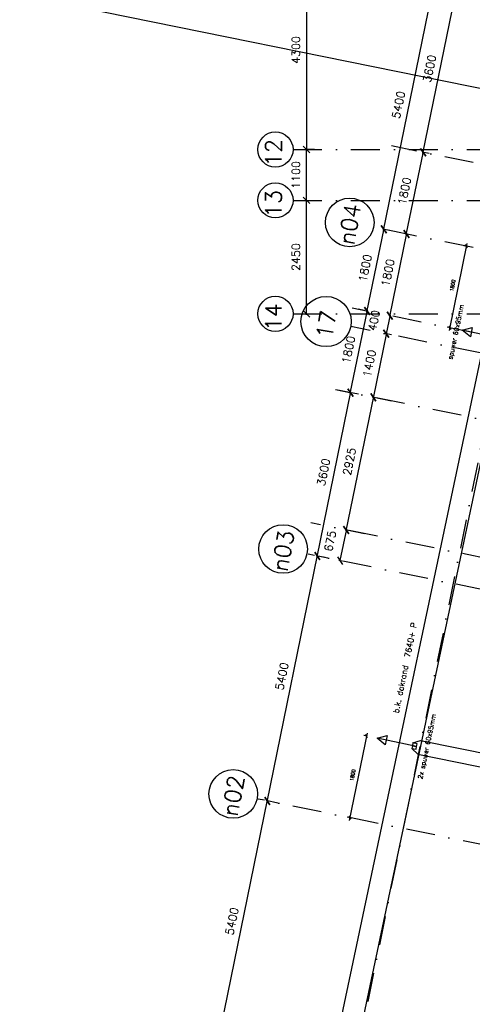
# Model space of a CAD drawing. Extents: x -33346 to 151546, y -8083 to 129543.
# Tile 3 of 68: x 3545 to 13311, y 14879 to 36152. Entities that reach past the tile are written whole.
import ezdxf
from ezdxf.enums import TextEntityAlignment as Align

# ---------------------------------------------------------------- set-up
doc = ezdxf.new("R2010")
doc.units = 0
doc.header["$LTSCALE"] = 50
doc.header["$MEASUREMENT"] = 0
doc.header["$PDSIZE"] = -1
doc.linetypes.add('XREF2$0$DASHDOT', pattern=[25, 12.5, -6.25, 0, -6.25])
doc.layers.get('0').update_dxf_attribs({"linetype": 'CONTINUOUS'})
doc.layers.get('DEFPOINTS').update_dxf_attribs({"linetype": 'CONTINUOUS'})
for name, color, linetype in [('A--L02-A3-_LOGO', 3, 'CONTINUOUS'), ('A--L21A4_BUITENWAND', 4, 'CONTINUOUS'), ('A--L27-A2-_DAKEN', 2, 'CONTINUOUS'), ('A--L27A1_DAKEN', 1, 'CONTINUOUS'), ('A--M1$A-_F123-', 1, 'CONTINUOUS'), ('A--T$1A-25_TEKST', 2, 'CONTINUOUS'), ('A--T01A-25_TEKST', 2, 'CONTINUOUS'), ('A--T01A-70_TEKST', 5, 'CONTINUOUS'), ('XREF2$0$A--L$7A-_STRAMIEN', 1, 'XREF2$0$DASHDOT'), ('XREF2$0$A--L$7A1-_STRAMIEN', 1, 'CONTINUOUS'), ('XREF2$0$A--L$7A3-_STRAMIEN', 3, 'CONTINUOUS'), ('XREF2$0$A--M$1A-_F123-', 1, 'CONTINUOUS'), ('XREF2$0$A--T$7A8-_STRAMIEN', 8, 'XREF2$0$DASHDOT')]:
    doc.layers.add(name, color=color, linetype=linetype)
doc.styles.add('ALFA-0_25', font='ROMANS')
doc.styles.add('B-01', font='SIMPLEX.SHX', dxfattribs={"width": 0.8, "height": 4.5})
doc.styles.add('HIEMSTRA', font='romans.shx')
doc.styles.add('XREF2$0$HIEMSTRA', font='romans.shx')
doc.dimstyles.new('STANDARD$0', dxfattribs={"dimscale": 50, "dimtxt": 2.5, "dimasz": 2, "dimexe": 2, "dimexo": 0, "dimgap": 2, "dimtad": 1, "dimdec": 0, "dimzin": 0, "dimtxsty": 'ALFA-0_25', "dimblk1": 'OBLIQUE', "dimblk2": 'OBLIQUE', "dimsah": 1, "dimcen": -3, "dimdle": 2, "dimclrd": 1, "dimclre": 1, "dimclrt": 2, "dimazin": 3, "dimtfac": 0.666667, "dimtofl": 0, "dimtmove": 0, "dimatfit": 3, "dimtvp": 0.833333, "dimtolj": 1, "dimtzin": 0})
doc.dimstyles.new('XREF2$0$STANDARD', dxfattribs={"dimscale": 70, "dimtxt": 2.5, "dimasz": 2, "dimexe": 0.3, "dimexo": 0.3, "dimgap": 2, "dimtad": 1, "dimdec": 0, "dimzin": 0, "dimtxsty": 'XREF2$0$HIEMSTRA', "dimblk1": 'XREF2$0$_OBLIQUE', "dimblk2": 'XREF2$0$_OBLIQUE', "dimsah": 1, "dimcen": -0.09, "dimdle": 0.3, "dimclrd": 1, "dimclre": 1, "dimclrt": 4, "dimazin": 3, "dimtfac": 1, "dimtdec": 4, "dimtix": 1, "dimtofl": 0, "dimtmove": 0, "dimatfit": 3, "dimtvp": 625, "dimtolj": 1, "dimtzin": 0})

# ---------------------------------------------------------------- blocks, each defined once
blk = doc.blocks.new('XREF2$0$_OBLIQUE')
at = {"color": 0, "linetype": 'BYBLOCK'}
blk.add_line((-0.5, -0.5), (0.5, 0.5), dxfattribs=at)
blk = doc.blocks.new('*D965')
at = {"layer": 'DEFPOINTS', "color": 0, "linetype": 'CONTINUOUS'}
for p in [(-63137, 4665), (-62888, 4614), (-63966, -677)]:
    blk.add_point(p, dxfattribs=at)
at = {"layer": 'XREF2$0$A--M$1A-_F123-', "color": 1, "linetype": 'CONTINUOUS'}
for p, q in [((-64219, -647), (-63133, 4686)), ((-62909, 4619), (-63158, 4669)), ((-63987, -673), (-64236, -622))]:
    blk.add_line(p, q, dxfattribs=at)
at = {"layer": 'XREF2$0$A--M$1A-_F123-', "color": 1, "linetype": 'CONTINUOUS', "xscale": 140, "yscale": 140, "zscale": 140}
for p, rotation in [((-63137, 4665), 78.48629033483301), ((-64215, -626), 258.486290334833)]:
    blk.add_blockref('XREF2$0$_OBLIQUE', p, dxfattribs=dict(at, rotation=rotation))
at = {"layer": 'XREF2$0$A--M$1A-_F123-', "color": 4, "linetype": 'CONTINUOUS', "insert": (-63899, 2065), "char_height": 175, "attachment_point": 5, "rotation": 78.4863, "style": 'XREF2$0$HIEMSTRA'}
blk.add_mtext('\\A1;5400', dxfattribs=at)
blk = doc.blocks.new('*D966')
at = {"layer": 'DEFPOINTS', "color": 0, "linetype": 'CONTINUOUS'}
for p in [(-65652, -7681), (-65403, -7732), (-66481, -13023)]:
    blk.add_point(p, dxfattribs=at)
at = {"layer": 'XREF2$0$A--M$1A-_F123-', "color": 1, "linetype": 'CONTINUOUS'}
for p, q in [((-66734, -12993), (-65648, -7661)), ((-65424, -7728), (-65673, -7677)), ((-66502, -13019), (-66751, -12968))]:
    blk.add_line(p, q, dxfattribs=at)
at = {"layer": 'XREF2$0$A--M$1A-_F123-', "color": 1, "linetype": 'CONTINUOUS', "xscale": 140, "yscale": 140, "zscale": 140}
for p, rotation in [((-65652, -7681), 78.48629033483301), ((-66730, -12973), 258.486290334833)]:
    blk.add_blockref('XREF2$0$_OBLIQUE', p, dxfattribs=dict(at, rotation=rotation))
at = {"layer": 'XREF2$0$A--M$1A-_F123-', "color": 4, "linetype": 'CONTINUOUS', "insert": (-66414, -10281), "char_height": 175, "attachment_point": 5, "rotation": 78.4863, "style": 'XREF2$0$HIEMSTRA'}
blk.add_mtext('\\A1;5400', dxfattribs=at)
blk = doc.blocks.new('*D967')
at = {"layer": 'DEFPOINTS', "color": 0, "linetype": 'CONTINUOUS'}
for p in [(-66730, -12973), (-66481, -13023), (-67559, -18315)]:
    blk.add_point(p, dxfattribs=at)
at = {"layer": 'XREF2$0$A--M$1A-_F123-', "color": 1, "linetype": 'CONTINUOUS'}
for p, q in [((-67812, -18284), (-66726, -12952)), ((-66502, -13019), (-66751, -12968)), ((-67579, -18310), (-67829, -18260))]:
    blk.add_line(p, q, dxfattribs=at)
at = {"layer": 'XREF2$0$A--M$1A-_F123-', "color": 1, "linetype": 'CONTINUOUS', "xscale": 140, "yscale": 140, "zscale": 140}
for p, rotation in [((-66730, -12973), 78.48629033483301), ((-67808, -18264), 258.486290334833)]:
    blk.add_blockref('XREF2$0$_OBLIQUE', p, dxfattribs=dict(at, rotation=rotation))
at = {"layer": 'XREF2$0$A--M$1A-_F123-', "color": 4, "linetype": 'CONTINUOUS', "insert": (-67492, -15573), "char_height": 175, "attachment_point": 5, "rotation": 78.4863, "style": 'XREF2$0$HIEMSTRA'}
blk.add_mtext('\\A1;5400', dxfattribs=at)
blk = doc.blocks.new('*D980')
at = {"layer": 'DEFPOINTS', "color": 0, "linetype": 'CONTINUOUS'}
for p in [(-104054, 13000), (-60205, 4068), (-60605, 2103)]:
    blk.add_point(p, dxfattribs=at)
at = {"layer": 'XREF2$0$A--M$1A-_F123-', "color": 1, "linetype": 'CONTINUOUS'}
for p, q in [((-104058, 12979), (-104458, 11014)), ((-104475, 11039), (-73875, 4806)), ((-60584, 2098), (-72833, 4593)), ((-60209, 4047), (-60609, 2082))]:
    blk.add_line(p, q, dxfattribs=at)
at = {"layer": 'XREF2$0$A--M$1A-_F123-', "color": 1, "linetype": 'CONTINUOUS', "xscale": 140, "yscale": 140, "zscale": 140}
for p, rotation in [((-104454, 11035), 168.4862903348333), ((-60605, 2103), 348.4862903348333)]:
    blk.add_blockref('XREF2$0$_OBLIQUE', p, dxfattribs=dict(at, rotation=rotation))
at = {"layer": 'XREF2$0$A--M$1A-_F123-', "color": 4, "linetype": 'CONTINUOUS', "insert": (-73354, 4700), "char_height": 175, "attachment_point": 5, "rotation": 348.4863, "style": 'XREF2$0$HIEMSTRA'}
blk.add_mtext('\\A1;44750', dxfattribs=at)
blk = doc.blocks.new('*D1014')
at = {"color": 1, "linetype": 'BYBLOCK'}
for p, q in [((-65288, -7777), (-64561, -4208)), ((-64393, -4264), (-64585, -4225)), ((-65112, -7791), (-65304, -7752))]:
    blk.add_line(p, q, dxfattribs=at)
at = {"layer": 'DEFPOINTS', "color": 0, "linetype": 'BYBLOCK'}
for p in [(-64565, -4229), (-64372, -4268), (-65091, -7796)]:
    blk.add_point(p, dxfattribs=at)
at = {"color": 1, "linetype": 'BYBLOCK', "xscale": 140, "yscale": 140, "zscale": 140}
for p, rotation in [((-64565, -4229), 78.48629033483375), ((-65283, -7756), 258.4862903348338)]:
    blk.add_blockref('XREF2$0$_OBLIQUE', p, dxfattribs=dict(at, rotation=rotation))
at = {"color": 4, "linetype": 'BYBLOCK', "insert": (-65147, -5947), "char_height": 175, "attachment_point": 5, "rotation": 78.4863, "style": 'XREF2$0$HIEMSTRA'}
blk.add_mtext('\\A1;3600', dxfattribs=at)
blk = doc.blocks.new('*D1015')
at = {"color": 1, "linetype": 'BYBLOCK'}
for p, q in [((-64569, -4249), (-64201, -2444)), ((-64530, -2399), (-64185, -2469)), ((-64889, -4163), (-64544, -4233))]:
    blk.add_line(p, q, dxfattribs=at)
at = {"layer": 'DEFPOINTS', "color": 0, "linetype": 'BYBLOCK'}
for p in [(-64551, -2395), (-64206, -2465), (-64910, -4159)]:
    blk.add_point(p, dxfattribs=at)
at = {"color": 1, "linetype": 'BYBLOCK', "xscale": 140, "yscale": 140, "zscale": 140}
for p, rotation in [((-64206, -2465), 78.48629033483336), ((-64565, -4229), 258.4862903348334)]:
    blk.add_blockref('XREF2$0$_OBLIQUE', p, dxfattribs=dict(at, rotation=rotation))
at = {"color": 4, "linetype": 'BYBLOCK', "insert": (-64608, -3301), "char_height": 175, "attachment_point": 5, "rotation": 78.4863, "style": 'XREF2$0$HIEMSTRA'}
blk.add_mtext('\\A1;1800', dxfattribs=at)
blk = doc.blocks.new('*D1016')
at = {"color": 1, "linetype": 'BYBLOCK'}
for p, q in [((-64210, -2486), (-63842, -681)), ((-63853, -700), (-63826, -705)), ((-64212, -2464), (-64185, -2469))]:
    blk.add_line(p, q, dxfattribs=at)
at = {"layer": 'DEFPOINTS', "color": 0, "linetype": 'BYBLOCK'}
for p in [(-63873, -696), (-63846, -701), (-64233, -2459)]:
    blk.add_point(p, dxfattribs=at)
at = {"color": 1, "linetype": 'BYBLOCK', "xscale": 140, "yscale": 140, "zscale": 140}
for p, rotation in [((-63846, -701), 78.48629033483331), ((-64206, -2465), 258.4862903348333)]:
    blk.add_blockref('XREF2$0$_OBLIQUE', p, dxfattribs=dict(at, rotation=rotation))
at = {"color": 4, "linetype": 'BYBLOCK', "insert": (-64249, -1538), "char_height": 175, "attachment_point": 5, "rotation": 78.4863, "style": 'XREF2$0$HIEMSTRA'}
blk.add_mtext('\\A1;1800', dxfattribs=at)
blk = doc.blocks.new('*D1022')
at = {"color": 1, "linetype": 'BYBLOCK'}
for p, q in [((-63156, -863), (-62788, 942)), ((-62786, 920), (-62772, 917)), ((-63146, -844), (-63131, -847))]:
    blk.add_line(p, q, dxfattribs=at)
at = {"layer": 'DEFPOINTS', "color": 0, "linetype": 'BYBLOCK'}
for p in [(-62807, 924, 0), (-62792, 921), (-63166, -840)]:
    blk.add_point(p, dxfattribs=at)
at = {"color": 1, "linetype": 'BYBLOCK', "xscale": 140, "yscale": 140, "zscale": 140}
for p, rotation in [((-62792, 921), 78.48629032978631), ((-63152, -843), 258.4862903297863)]:
    blk.add_blockref('XREF2$0$_OBLIQUE', p, dxfattribs=dict(at, rotation=rotation))
at = {"color": 4, "linetype": 'BYBLOCK', "insert": (-63195, 85), "char_height": 175, "attachment_point": 5, "rotation": 78.4863, "style": 'XREF2$0$HIEMSTRA'}
blk.add_mtext('\\A1;1800', dxfattribs=at)
blk = doc.blocks.new('*D1023')
at = {"color": 1, "linetype": 'BYBLOCK'}
for p, q in [((-62796, 900), (-62069, 4469)), ((-61943, 4422), (-62094, 4453)), ((-62661, 894), (-62813, 925))]:
    blk.add_line(p, q, dxfattribs=at)
at = {"layer": 'DEFPOINTS', "color": 0, "linetype": 'BYBLOCK'}
for p in [(-62074, 4449), (-61922, 4418), (-62640, 890, 0)]:
    blk.add_point(p, dxfattribs=at)
at = {"color": 1, "linetype": 'BYBLOCK', "xscale": 140, "yscale": 140, "zscale": 140}
for p, rotation in [((-62074, 4449), 78.48629033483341), ((-62792, 921), 258.4862903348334)]:
    blk.add_blockref('XREF2$0$_OBLIQUE', p, dxfattribs=dict(at, rotation=rotation))
at = {"color": 4, "linetype": 'BYBLOCK', "insert": (-62656, 2730), "char_height": 175, "attachment_point": 5, "rotation": 78.4863, "style": 'XREF2$0$HIEMSTRA'}
blk.add_mtext('\\A1;3600', dxfattribs=at)
blk = doc.blocks.new('*D1026')
at = {"color": 1, "linetype": 'BYBLOCK'}
for p, q in [((-63515, -2627), (-63147, -822)), ((-63158, -841), (-63131, -847)), ((-63517, -2605), (-63490, -2611))]:
    blk.add_line(p, q, dxfattribs=at)
at = {"layer": 'DEFPOINTS', "color": 0, "linetype": 'BYBLOCK'}
for p in [(-63179, -837), (-63152, -843), (-63538, -2601)]:
    blk.add_point(p, dxfattribs=at)
at = {"color": 1, "linetype": 'BYBLOCK', "xscale": 140, "yscale": 140, "zscale": 140}
for p, rotation in [((-63152, -843), 78.48629033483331), ((-63511, -2607), 258.4862903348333)]:
    blk.add_blockref('XREF2$0$_OBLIQUE', p, dxfattribs=dict(at, rotation=rotation))
at = {"color": 4, "linetype": 'BYBLOCK', "insert": (-63554, -1679), "char_height": 175, "attachment_point": 5, "rotation": 78.4863, "style": 'XREF2$0$HIEMSTRA'}
blk.add_mtext('\\A1;1800', dxfattribs=at)
blk = doc.blocks.new('*D1027')
at = {"color": 1, "linetype": 'BYBLOCK'}
for p, q in [((-63507, -2586), (-63591, -2998)), ((-63523, -2604), (-63531, -2602)), ((-63603, -2996), (-63611, -2994))]:
    blk.add_line(p, q, dxfattribs=at)
at = {"layer": 'DEFPOINTS', "color": 0, "linetype": 'BYBLOCK'}
for p in [(-63503, -2608), (-63591, -2998), (-63582, -3000)]:
    blk.add_point(p, dxfattribs=at)
at = {"color": 1, "linetype": 'BYBLOCK', "xscale": 140, "yscale": 140, "zscale": 140}
for p, rotation in [((-63511, -2607), 78.48629033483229), ((-63591, -2998), 258.4862903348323)]:
    blk.add_blockref('XREF2$0$_OBLIQUE', p, dxfattribs=dict(at, rotation=rotation))
at = {"color": 4, "linetype": 'BYBLOCK', "insert": (-63853, -2712), "char_height": 175, "attachment_point": 5, "rotation": 78.4863, "style": 'XREF2$0$HIEMSTRA'}
blk.add_mtext('\\A1;400', dxfattribs=at)
blk = doc.blocks.new('*D1028')
at = {"color": 1, "linetype": 'BYBLOCK'}
for p, q in [((-63586, -2978), (-63874, -4391)), ((-63473, -3022), (-63611, -2994)), ((-63752, -4394), (-63891, -4366))]:
    blk.add_line(p, q, dxfattribs=at)
at = {"layer": 'DEFPOINTS', "color": 0, "linetype": 'BYBLOCK'}
for p in [(-63452, -3027), (-63870, -4370), (-63732, -4398)]:
    blk.add_point(p, dxfattribs=at)
at = {"color": 1, "linetype": 'BYBLOCK', "xscale": 140, "yscale": 140, "zscale": 140}
for p, rotation in [((-63591, -2998), 78.48629033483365), ((-63870, -4370), 258.4862903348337)]:
    blk.add_blockref('XREF2$0$_OBLIQUE', p, dxfattribs=dict(at, rotation=rotation))
at = {"color": 4, "linetype": 'BYBLOCK', "insert": (-63953, -3639), "char_height": 175, "attachment_point": 5, "rotation": 78.4863, "style": 'XREF2$0$HIEMSTRA'}
blk.add_mtext('\\A1;1400', dxfattribs=at)
blk = doc.blocks.new('*D1033')
at = {"color": 1, "linetype": 'BYBLOCK'}
for p, q in [((-63866, -4350), (-64458, -7257)), ((-63473, -4451), (-63891, -4366)), ((-64057, -7317), (-64475, -7232))]:
    blk.add_line(p, q, dxfattribs=at)
at = {"layer": 'DEFPOINTS', "color": 0, "linetype": 'BYBLOCK'}
for p in [(-63453, -4455), (-64454, -7236), (-64037, -7321)]:
    blk.add_point(p, dxfattribs=at)
at = {"color": 1, "linetype": 'BYBLOCK', "xscale": 140, "yscale": 140, "zscale": 140}
for p, rotation in [((-63870, -4370), 78.48629033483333), ((-64454, -7236), 258.4862903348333)]:
    blk.add_blockref('XREF2$0$_OBLIQUE', p, dxfattribs=dict(at, rotation=rotation))
at = {"color": 4, "linetype": 'BYBLOCK', "insert": (-64385, -5758), "char_height": 175, "attachment_point": 5, "rotation": 78.4863, "style": 'XREF2$0$HIEMSTRA'}
blk.add_mtext('\\A1;2925', dxfattribs=at)
blk = doc.blocks.new('*D1034')
at = {"color": 1, "linetype": 'BYBLOCK'}
for p, q in [((-64450, -7216), (-64589, -7898)), ((-64406, -7246), (-64475, -7232)), ((-64541, -7908), (-64609, -7894))]:
    blk.add_line(p, q, dxfattribs=at)
at = {"layer": 'DEFPOINTS', "color": 0, "linetype": 'BYBLOCK'}
for p in [(-64386, -7250), (-64589, -7898), (-64520, -7912)]:
    blk.add_point(p, dxfattribs=at)
at = {"color": 1, "linetype": 'BYBLOCK', "xscale": 140, "yscale": 140, "zscale": 140}
for p, rotation in [((-64454, -7236), 78.48629033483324), ((-64589, -7898), 258.4862903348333)]:
    blk.add_blockref('XREF2$0$_OBLIQUE', p, dxfattribs=dict(at, rotation=rotation))
at = {"color": 4, "linetype": 'BYBLOCK', "insert": (-64799, -7476), "char_height": 175, "attachment_point": 5, "rotation": 78.4863, "style": 'XREF2$0$HIEMSTRA'}
blk.add_mtext('\\A1;675', dxfattribs=at)
blk = doc.blocks.new('*D1059')
at = {"color": 1, "linetype": 'BYBLOCK'}
for p, q in [((-65714, 5400), (-65906, 5400)), ((-65885, 5421), (-65885, 1079)), ((-65714, 1100), (-65906, 1100))]:
    blk.add_line(p, q, dxfattribs=at)
at = {"layer": 'DEFPOINTS', "color": 0, "linetype": 'BYBLOCK'}
for p in [(-65693, 5400), (-65885, 1100), (-65693, 1100)]:
    blk.add_point(p, dxfattribs=at)
at = {"color": 1, "linetype": 'BYBLOCK', "xscale": 140, "yscale": 140, "zscale": 140}
for p, rotation in [((-65885, 5400), 90), ((-65885, 1100), 270)]:
    blk.add_blockref('XREF2$0$_OBLIQUE', p, dxfattribs=dict(at, rotation=rotation))
at = {"color": 4, "linetype": 'BYBLOCK', "insert": (-66112, 3250), "char_height": 175, "attachment_point": 5, "rotation": 90, "style": 'XREF2$0$HIEMSTRA'}
blk.add_mtext('\\A1;4300', dxfattribs=at)
blk = doc.blocks.new('*D1060')
at = {"color": 1, "linetype": 'BYBLOCK'}
for p, q in [((-65991, 1100), (-65864, 1100)), ((-65885, -21), (-65885, 1121)), ((-65991, 0), (-65864, 0))]:
    blk.add_line(p, q, dxfattribs=at)
at = {"layer": 'DEFPOINTS', "color": 0, "linetype": 'BYBLOCK'}
for p in [(-66012, 1100), (-65885, 1100), (-66012, 0)]:
    blk.add_point(p, dxfattribs=at)
at = {"color": 1, "linetype": 'BYBLOCK', "xscale": 140, "yscale": 140, "zscale": 140}
for p, rotation in [((-65885, 1100), 90), ((-65885, 0), 270)]:
    blk.add_blockref('XREF2$0$_OBLIQUE', p, dxfattribs=dict(at, rotation=rotation))
at = {"color": 4, "linetype": 'BYBLOCK', "insert": (-66112, 550), "char_height": 175, "attachment_point": 5, "rotation": 90, "style": 'XREF2$0$HIEMSTRA'}
blk.add_mtext('\\A1;1100', dxfattribs=at)
blk = doc.blocks.new('*D1061')
at = {"color": 1, "linetype": 'BYBLOCK'}
for p, q in [((-65903, 0), (-65864, 0)), ((-65885, -2471), (-65885, 21)), ((-65903, -2450), (-65864, -2450))]:
    blk.add_line(p, q, dxfattribs=at)
at = {"layer": 'DEFPOINTS', "color": 0, "linetype": 'BYBLOCK'}
for p in [(-65924, 0), (-65885, 0), (-65924, -2450)]:
    blk.add_point(p, dxfattribs=at)
at = {"color": 1, "linetype": 'BYBLOCK', "xscale": 140, "yscale": 140, "zscale": 140}
for p, rotation in [((-65885, 0), 90), ((-65885, -2450), 270)]:
    blk.add_blockref('XREF2$0$_OBLIQUE', p, dxfattribs=dict(at, rotation=rotation))
at = {"color": 4, "linetype": 'BYBLOCK', "insert": (-66112, -1225), "char_height": 175, "attachment_point": 5, "rotation": 90, "style": 'XREF2$0$HIEMSTRA'}
blk.add_mtext('\\A1;2450', dxfattribs=at)
blk = doc.blocks.new('_OBLIQUE')
at = {"color": 0, "linetype": 'BYBLOCK'}
blk.add_line((-0.5, -0.5), (0.5, 0.5), dxfattribs=at)
blk = doc.blocks.new('*D465')
at = {"layer": 'A--M1$A-_F123-', "color": 1}
for p, q in [((11041, 20734), (10658, 18852)), ((11044, 20672), (10970, 20687)), ((10685, 18908), (10611, 18923))]:
    blk.add_line(p, q, dxfattribs=at)
at = {"layer": 'DEFPOINTS', "color": 0}
for p in [(11044, 20672), (10670, 18911), (10685, 18908)]:
    blk.add_point(p, dxfattribs=at)
at = {"layer": 'A--M1$A-_F123-', "color": 1, "xscale": 60, "yscale": 60, "zscale": 60}
for p, rotation in [((11029, 20675), 78.48629033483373), ((10670, 18911), 258.4862903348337)]:
    blk.add_blockref('_OBLIQUE', p, dxfattribs=dict(at, rotation=rotation))
at = {"layer": 'A--M1$A-_F123-', "color": 2, "insert": (10730, 19828), "char_height": 75, "attachment_point": 5, "rotation": 78.4863, "style": 'ALFA-0_25'}
blk.add_mtext('\\A1;1800', dxfattribs=at)
blk = doc.blocks.new('*D466')
at = {"color": 1, "linetype": 'BYBLOCK'}
for p, q in [((13197, 31316), (12814, 29435)), ((13201, 31254), (13127, 31269)), ((12842, 29491), (12767, 29506))]:
    blk.add_line(p, q, dxfattribs=at)
at = {"layer": 'DEFPOINTS', "color": 0, "linetype": 'BYBLOCK'}
for p in [(13201, 31254), (12826, 29494), (12842, 29491)]:
    blk.add_point(p, dxfattribs=at)
at = {"color": 1, "linetype": 'BYBLOCK', "xscale": 60, "yscale": 60, "zscale": 60}
for p, rotation in [((13185, 31257), 78.48629033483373), ((12826, 29494), 258.4862903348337)]:
    blk.add_blockref('_OBLIQUE', p, dxfattribs=dict(at, rotation=rotation))
at = {"color": 2, "linetype": 'BYBLOCK', "insert": (12887, 30410), "char_height": 75, "attachment_point": 5, "rotation": 78.4863, "style": 'ALFA-0_25'}
blk.add_mtext('\\A1;1800', dxfattribs=at)
blk = doc.blocks.new('A$C6C660DB7')
at = {"layer": 'A--L21A4_BUITENWAND', "linetype": 'CONTINUOUS'}
for p, q in [((10328, 33299), (124, -15130)), ((10688, 32751), (697, -14665))]:
    blk.add_line(p, q, dxfattribs=at)
blk = doc.blocks.new('XREF2')
at = {"layer": 'XREF2$0$A--L$7A-_STRAMIEN'}
for p, q in [((-46967.857, 69048.716), (-68542.883, -36866.195)), ((-40234.938, -3673.931), (-64049.215, 1177.073)), ((-40234.938, -5510.896), (-64408.499, -586.705)), ((-45035.721, -6369.935), (-64767.784, -2350.484)), ((-45395.005, -8133.713), (-65209.382, -4097.495)), ((-45978.842, -10999.853), (-65793.219, -6963.635)), ((-46113.574, -11661.27), (-65845.637, -7641.82)), ((-47191.427, -16952.606), (-66923.49, -12933.155))]:
    blk.add_line(p, q, dxfattribs=at)
at = {"layer": 'XREF2$0$A--L$7A1-_STRAMIEN'}
for centre, radius in [((-66553.782, 1100), 379.497), ((-66553.782, 0), 379.497), ((-64950.125, -476.375), 525), ((-66553.782, -2450), 379.497), ((-65461.168, -2617.455), 542.139), ((-66387.262, -7531.49), 525), ((-67465.115, -12822.825), 525)]:
    blk.add_circle(centre, radius, dxfattribs=at)
at = {"layer": 'XREF2$0$A--T$7A8-_STRAMIEN', "color": 8}
for p, q in [((-66174.285, 1100), (-500, 1100)), ((-66174.285, 0), (-500, 0)), ((-66174.285, -2450), (-500, -2450)), ((-41238.067, -7551.737), (-64929.938, -2725.667))]:
    blk.add_line(p, q, dxfattribs=at)
at = {"layer": 'XREF2$0$A--L$7A3-_STRAMIEN', "style": 'XREF2$0$HIEMSTRA'}
for s, rotation, p in [('12', 90, (-66420.579, 726.535)), ('13', 90, (-66420.579, -373.465)), ('n04', 80, (-64859.889, -982.003)), ('14', 90, (-66420.579, -2823.465)), ('17', 80, (-65333.85, -3010.055)), ('n03', 80, (-66297.027, -8037.117)), ('n02', 80, (-67374.88, -13328.453))]:
    blk.add_text(s, height=350, rotation=rotation, dxfattribs=at).set_placement(p)
at = {"layer": 'XREF2$0$A--M$1A-_F123-', "linetype": 'CONTINUOUS'}
dim = blk.add_linear_dim(base=(-60604.897, 2102.524), p1=(-104053.812, 13000), p2=(-60204.559, 4067.842), angle=348.4862903, dimstyle='XREF2$0$STANDARD', dxfattribs=at)
dim.commit()
dim.dimension.update_dxf_attribs({"geometry": '*D980', "text_midpoint": (-73354.275, 4699.591), "dimtype": 129})
at = {"layer": 'XREF2$0$A--M$1A-_F123-'}
for base, p1, p2, picture, middle in [((-65884.768, 1100), (-65693.208, 5400), (-65693.208, 1100), '*D1059', (-66112.268, 3250)), ((-65884.768, 1100), (-66012.474, 0), (-66012.474, 1100), '*D1060', (-66112.268, 550)), ((-65884.768, 0), (-65923.664, -2450), (-65923.664, 0), '*D1061', (-66112.268, -1225))]:
    dim = blk.add_linear_dim(base=base, p1=p1, p2=p2, angle=90, dimstyle='XREF2$0$STANDARD', dxfattribs=at)
    dim.commit()
    dim.dimension.update_dxf_attribs({"geometry": picture, "text_midpoint": middle})
at = {"layer": 'XREF2$0$A--M$1A-_F123-', "linetype": 'CONTINUOUS'}
for p1, p2, picture, middle in [((-63965.963, -676.851), (-62888.11, 4614.485), '*D965', (-63899.213, 2065)), ((-66480.953, -13023.3), (-65403.1, -7731.965), '*D966', (-66414.203, -10281.45)), ((-67558.806, -18314.636), (-66480.953, -13023.3), '*D967', (-67492.056, -15572.785))]:
    dim = blk.add_aligned_dim(p1=p1, p2=p2, distance=254.373, dimstyle='XREF2$0$STANDARD', dxfattribs=at)
    dim.commit()
    dim.dimension.update_dxf_attribs({"geometry": picture, "text_midpoint": middle})
for p1, p2, distance, picture, middle, set_off in [((-63214.261, 1006.992, 0.026), (-62495.692, 4534.549), 154.85, '*D1023', (-63229.632, 2847.088), (-573.761, 116.876)), ((-63739.959, -722.888), (-63380.675, 1040.891, -0.003), -14.982, '*D1022', (-63768.558, 201.42), (-573.761, 116.876)), ((-64601.619, -2384.332), (-64242.335, -620.553), -27.675, '*D1016', (-64617.781, -1462.557), (-368.92, 75.15)), ((-64111.681, -2484.133), (-63752.397, -720.354), -27.675, '*D1026', (-64127.843, -1562.358), (-573.761, 116.876)), ((-65278.73, -4083.369), (-64919.445, -2319.59), -352.028, '*D1015', (-64977.066, -3226.336), (-368.92, 75.15)), ((-64026.046, -2909.791), (-64305.49, -4281.619), -141.199, '*D1028', (-64527.048, -3522.112), (-573.761, 116.876)), ((-65459.862, -7720.402), (-64741.294, -4192.845), 196.445, '*D1014', (-65515.992, -5872.003), (-368.92, 75.15)), ((-64026.445, -4338.461), (-64610.282, -7204.601), -425.975, '*D1033', (-64958.688, -5641.096), (-573.761, 116.876))]:
    dim = blk.add_aligned_dim(p1=p1, p2=p2, distance=distance, dimstyle='XREF2$0$STANDARD', dxfattribs=at)
    dim.commit()
    dim.dimension.update_dxf_attribs({"geometry": picture, "text_midpoint": middle, "insert": set_off})
for base, p1, p2, picture, middle in [((-64164.404, -2881.608), (-64076.267, -2491.347), (-64156.108, -2883.298), '*D1027', (-64426.753, -2594.813)), ((-65162.416, -7780.993), (-64959.421, -7133.481), (-65094.153, -7794.898), '*D1034', (-65373.065, -7359.465))]:
    dim = blk.add_linear_dim(base=base, p1=p1, p2=p2, angle=258.4862903, dimstyle='XREF2$0$STANDARD', dxfattribs=at)
    dim.commit()
    dim.dimension.update_dxf_attribs({"geometry": picture, "text_midpoint": middle, "dimtype": 129, "insert": (-573.761, 116.876)})

msp = doc.modelspace()

# ---------------------------------------------------------------- linework, layer by layer
at = {"layer": 'A--L27-A2-_DAKEN'}
for p, q in [((13955.7, 29260.5), (13094.6, 29442)), ((12110.8, 20446.6, -0.1), (11255.5, 20626.8, -0.1))]:
    msp.add_line(p, q, dxfattribs=at)
msp.add_lwpolyline([(13094.6, 29442), (13094.6, 29442), (13310.9, 29498.6), (13269.7, 29302.9)], close=True, dxfattribs=at)
at = {"layer": 'A--L27-A2-_DAKEN', "elevation": -0.1}
for points in [[(11255.5, 20626.8), (11255.5, 20626.8), (11471.8, 20683.4), (11430.5, 20487.7)], [(12098.3, 20387.7), (12110.8, 20446.4), (12017.9, 20466.2), (12005.4, 20407.5)], [(12110.8, 20446.4), (12123.3, 20505.1), (12030.3, 20524.8), (12017.9, 20466.2)]]:
    msp.add_lwpolyline(points, close=True, dxfattribs=at)
at = {"layer": 'A--L27A1_DAKEN'}
for p, q in [((12030.3, 20524.8, -0.1), (12192.6, 20577.8, -0.1)), ((12194.6, 20577.4, -0.1), (28266.7, 17311.3, 0.2)), ((12132.8, 20283.9, -0.1), (12005.4, 20407.5, -0.1)), ((12132.7, 20283.5, -0.1), (28206.8, 17017.3, 0.2))]:
    msp.add_line(p, q, dxfattribs=at)

# ---------------------------------------------------------------- block references
at = {"layer": 'A--L02-A3-_LOGO'}
msp.add_blockref('A$C6C660DB7', (7074.3, 14132.7), dxfattribs=at)
at = {"layer": 'A--T01A-70_TEKST', "color": 4}
msp.add_blockref('XREF2', (75617.3, 32246.9), dxfattribs=at)

# ---------------------------------------------------------------- texts
at = {"layer": 'A--T$1A-25_TEKST', "style": 'B-01'}
for s, p in [('spuwer 60x95mm', (12879.4, 28805.5)), ('2x spuwer 60x95mm', (12231.9, 19739.3, -0.1))]:
    msp.add_text(s, height=100, rotation=77.99802, dxfattribs=at).set_placement(p)
at = {"layer": 'A--T01A-25_TEKST', "style": 'HIEMSTRA'}
msp.add_text('b.k. dakrand  7640+ P', height=125, rotation=78.4863, dxfattribs=at).set_placement((12119.3, 23112.4), align=Align.RIGHT)

# ---------------------------------------------------------------- dimensions: what is measured, and where the dimension line sits
at = {"layer": 'A--M1$A-_F123-'}
for base, p1, p2, picture, middle in [((12826.1, 29493.7), (13200.9, 31254.3), (12841.7, 29490.5), '*D466', (12887, 30410.4)), ((10669.5, 18911.2), (11044.3, 20671.9), (10685, 18908.1), '*D465', (10730.4, 19828))]:
    dim = msp.add_linear_dim(base=base, p1=p1, p2=p2, angle=258.48629, dimstyle='STANDARD$0', override={"dimscale": 30, "dimblk1": 'OBLIQUE', "dimblk2": 'OBLIQUE'}, dxfattribs=at)
    dim.commit()
    dim.dimension.update_dxf_attribs({"geometry": picture, "text_midpoint": middle, "dimtype": 161})

doc.saveas('drawing.dxf')
